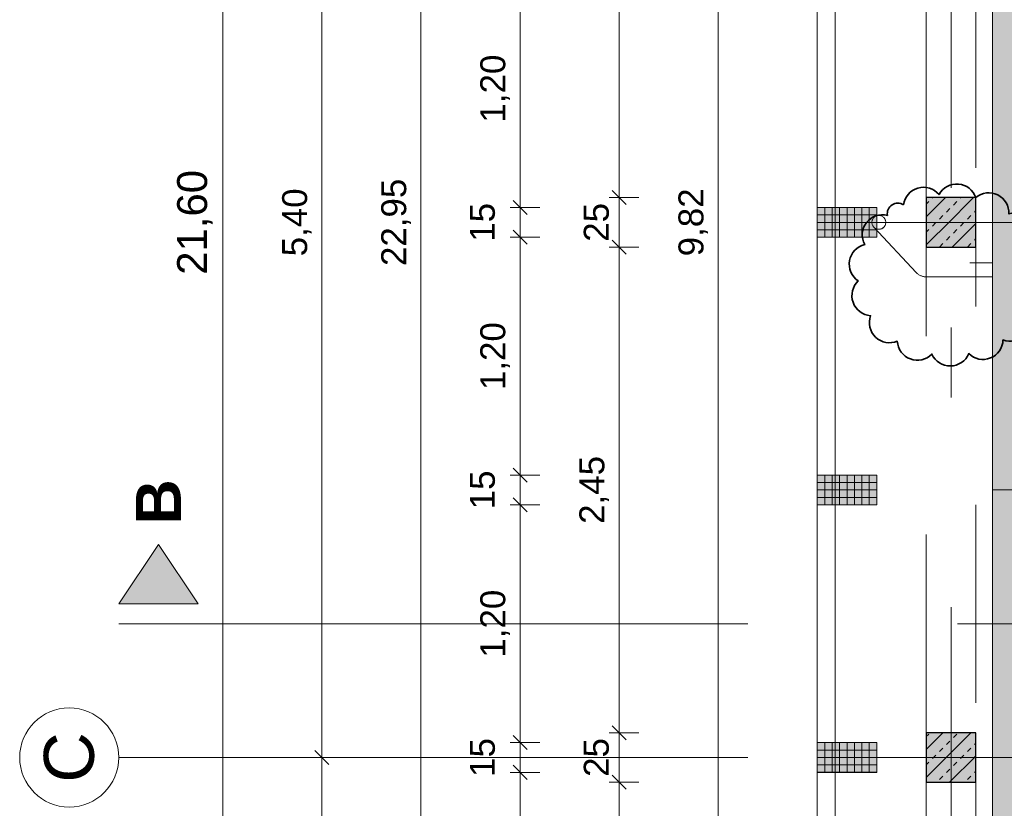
# Model space of a CAD drawing. Header units: metres. Extents: x -167 to 152, y -127 to 99.
# Tile 30 of 225: x -43.85 to -38.88, y -13.76 to -9.78. Entities that reach past the tile are written whole.
import ezdxf

# ---------------------------------------------------------------- set-up
doc = ezdxf.new("R2010")
doc.units = ezdxf.units.M
doc.header["$PDMODE"] = 1
doc.header["$PDSIZE"] = -2
for name, pattern in [('Achsen 01', [5.291531, 3.175, -1.058062, 0.352704, -0.705764]), ('gestrichelt - 01', [2, 1, -1]), ('ISO-07 Punktiert', [0.889, 0.127, -0.762]), ('Raster 01', [2, 1, -1]), ('VW-01 Strichlinie kurz', [2, 1, -1])]:
    doc.linetypes.add(name, pattern=pattern)
doc.layers.get('0').update_dxf_attribs({"lineweight": 25})
for name, color, linetype, lineweight, true_color in [('013_Beton und Stahlbetonarbeiten-000 Brüstung', 7, 'Continuous', 9, 0xa6a6a6), ('013_Beton und Stahlbetonarbeiten-000 Sichtbeton-333 Außenstütze', 5, 'Continuous', 5, 0x0000ff), ('013_Beton und Stahlbetonarbeiten-000 Sichtbeton-334 Außenwandöf', 5, 'Continuous', 5, 0x0000ff), ('014_Fassadenarbeiten-000 Aufsicht Betonfertigteile', 7, 'Continuous', 9, 0xc0c0c0), ('021_DA-Notentwässerung', 5, 'Continuous', 18, 0x0000ff), ('031_Metallbauarbeiten-330 Aufsicht Metallbauarbeiten', 7, 'Continuous', 9, 0xa6a6a6), ('031_Metallbauarbeiten-350 Metalldecke DS', 7, 'Continuous', 35, 0x666666), ('AV1-Achsen', 1, 'Achsen 01', 18, 0xff0000), ('AV1-Anmerkungen', 1, 'Continuous', 35, 0xff0000), ('AV1-Raster', 7, 'Raster 01', 9, 0xa6a6a6)]:
    doc.layers.add(name, color=color, linetype=linetype, lineweight=lineweight, true_color=true_color)
for name, color, linetype, lineweight in [('013_Beton und Stahlbetonarbeiten-000 Unterzüge', 7, 'ISO-07 Punktiert', 13), ('013_Beton und Stahlbetonarbeiten-330 Außenstützen', 7, 'Continuous', 25), ('014_Fassadenarbeiten-330 Betonfertigteile vertikal', 7, 'Continuous', 9), ('_1.35m (3D)', 7, 'Continuous', 9), ('_GRU (2D)', 7, 'Continuous', 9), ('_OG 1 (2D)', 7, 'Continuous', 9), ('_OG 1 - DS (2D)', 7, 'Continuous', 9), ('AV1-Schnitt Achsen', 7, 'Achsen 01', 18), ('Bemaßung-Bemaßung', 7, 'Continuous', 9)]:
    doc.layers.add(name, color=color, linetype=linetype, lineweight=lineweight)
doc.layers.get('0').freeze()
doc.styles.add('Arial', font='arial.ttf')
doc.styles.add('Arial (bold)', font='arialbd.ttf')
doc.dimstyles.new('COE 50', dxfattribs={"dimtxt": 126.090495, "dimasz": 0.001414, "dimexe": 0.001, "dimexo": 0.01, "dimgap": 0.001, "dimtad": 1, "dimdec": 3, "dimtxsty": 'Arial', "dimblk": 'VW_SLASH-4', "dimblk1": 'VW_SLASH-4', "dimblk2": 'VW_SLASH-4', "dimcen": 0, "dimadec": 3, "dimazin": 0, "dimtfac": 0.8, "dimtdec": 3, "dimtix": 1, "dimtmove": 0, "dimatfit": 0, "dimldrblk": 'VW_SLASH-3', "dimfxl": 0.002, "dimfxlon": 1, "dimfrac": 2, "dimtolj": 1, "dimarcsym": 0})
pattern_1 = [(45, (0, 0), (0.07071068, -0.07071068), [0.025, -0.025])]
pattern_2 = [(-135, (0.03106, -0.03313), (0.07071068, -0.07071068), [])]
pattern_3 = [(-90, (0, 0), (0.0375, 0), [])]
pattern_4 = [(0, (0, 0), (2e-18, -0.0375), [])]

# ---------------------------------------------------------------- blocks, each defined once
blk = doc.blocks.new('Group-2')
at = {"layer": 'AV1-Raster'}
for p, q in [((1.35, -10.8), (-40.5, -10.8)), ((1.35, -12.15), (-40.5, -12.15)), ((1.35, -13.5), (-40.5, -13.5))]:
    blk.add_line(p, q, dxfattribs=at)
blk = doc.blocks.new('1.35m (3D)')
at = {"layer": 'AV1-Raster', "color": 7}
blk.add_blockref('Group-2', (0, 0), dxfattribs=at)
blk = doc.blocks.new('OG 1 - DS (2D)')
at = {"layer": '031_Metallbauarbeiten-350 Metalldecke DS', "linetype": 'Continuous', "lineweight": 0, "transparency": 33554508}
blk.add_hatch(color=254, dxfattribs=at).paths.add_polyline_path([(-39.025, -7.975), (-39.025, -8.225), (-39.275, -8.225), (-39.275, -10.675), (-39.025, -10.675), (-39.025, -10.925), (-39.275, -10.925), (-39.275, -13.375), (-39.025, -13.375), (-39.025, -13.625), (-39.275, -13.625), (-39.275, -15.71), (-36.82, -15.71), (-36.82, -5.89), (-39.275, -5.89), (-39.275, -7.975)])
at = {"layer": '031_Metallbauarbeiten-350 Metalldecke DS', "flags": 128}
blk.add_lwpolyline([(-39.025, -7.975), (-39.025, -8.225), (-39.275, -8.225), (-39.275, -10.675), (-39.025, -10.675), (-39.025, -10.925), (-39.275, -10.925), (-39.275, -13.375), (-39.025, -13.375), (-39.025, -13.625), (-39.275, -13.625), (-39.275, -15.71), (-36.82, -15.71), (-36.82, -5.89), (-39.275, -5.89), (-39.275, -7.975)], close=True, dxfattribs=at)
blk = doc.blocks.new('VW_SLASH-4')
at = {"color": 0, "linetype": 'ByBlock', "lineweight": -2, "transparency": 16777216}
blk.add_line((0, 0), (-1, 0), dxfattribs=at)
at = {"color": 0, "linetype": 'Continuous', "lineweight": 15, "transparency": 16777216, "flags": 128}
blk.add_lwpolyline([(0.5, 0.5), (-0.5, -0.5)], dxfattribs=at)
blk = doc.blocks.new('*D424')
at = {"layer": 'Bemaßung-Bemaßung', "color": 0, "lineweight": -2}
for p, q in [((-42.725, 0), (-42.875, 0)), ((-42.825, -21.5293), (-42.825, -0.0707)), ((-42.725, -21.6), (-42.875, -21.6))]:
    blk.add_line(p, q, dxfattribs=at)
at = {"layer": 'Defpoints', "color": 0}
for p in [(-39.15, 0), (-42.825, 0), (-39.15, -21.6)]:
    blk.add_point(p, dxfattribs=at)
at = {"layer": 'Bemaßung-Bemaßung', "color": 0, "lineweight": -2, "xscale": 0.070693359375, "yscale": 0.070693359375, "zscale": 0.070693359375}
for p, rotation in [((-42.825, 0), 90), ((-42.825, -21.6), 270)]:
    blk.add_blockref('VW_SLASH-4', p, dxfattribs=dict(at, rotation=rotation))
at = {"layer": 'Bemaßung-Bemaßung', "color": 0, "insert": (-42.9659, -10.8), "char_height": 0.15131, "attachment_point": 5, "rotation": 90, "style": 'Arial'}
blk.add_mtext('\\A1;21,60', dxfattribs=at)
blk = doc.blocks.new('VW_SLASH-3')
at = {"color": 0, "linetype": 'ByBlock', "lineweight": -2, "transparency": 16777216}
blk.add_line((0, 0), (-1, 0), dxfattribs=at)
at = {"color": 0, "linetype": 'Continuous', "lineweight": 15, "transparency": 16777216, "flags": 128}
blk.add_lwpolyline([(0.5, 0.5), (-0.5, -0.5)], dxfattribs=at)
blk = doc.blocks.new('*D427')
at = {"layer": 'Bemaßung-Bemaßung', "color": 0, "lineweight": -2}
for p, q in [((-42.225, -8.1), (-42.375, -8.1)), ((-42.325, -13.4293), (-42.325, -8.1707)), ((-42.225, -13.5), (-42.375, -13.5))]:
    blk.add_line(p, q, dxfattribs=at)
at = {"layer": 'Defpoints', "color": 0}
for p in [(-42.325, -8.1), (-39.15, -8.1), (-39.15, -13.5)]:
    blk.add_point(p, dxfattribs=at)
at = {"layer": 'Bemaßung-Bemaßung', "color": 0, "lineweight": -2, "xscale": 0.070693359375, "yscale": 0.070693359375, "zscale": 0.070693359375}
for p, rotation in [((-42.325, -8.1), 90), ((-42.325, -13.5), 270)]:
    blk.add_blockref('VW_SLASH-4', p, dxfattribs=dict(at, rotation=rotation))
at = {"layer": 'Bemaßung-Bemaßung', "color": 0, "insert": (-42.4508, -10.8), "char_height": 0.12609, "attachment_point": 5, "rotation": 90, "style": 'Arial'}
blk.add_mtext('\\A1;5,40', dxfattribs=at)
blk = doc.blocks.new('*D428')
at = {"layer": 'Bemaßung-Bemaßung', "color": 0, "lineweight": -2}
for p, q in [((-42.225, -13.5), (-42.375, -13.5)), ((-42.325, -16.1293), (-42.325, -13.5707)), ((-42.225, -16.2), (-42.375, -16.2))]:
    blk.add_line(p, q, dxfattribs=at)
at = {"layer": 'Defpoints', "color": 0}
for p in [(-42.325, -13.5), (-39.15, -13.5), (-39.15, -16.2)]:
    blk.add_point(p, dxfattribs=at)
at = {"layer": 'Bemaßung-Bemaßung', "color": 0, "lineweight": -2, "xscale": 0.070693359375, "yscale": 0.070693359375, "zscale": 0.070693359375}
for p, rotation in [((-42.325, -13.5), 90), ((-42.325, -16.2), 270)]:
    blk.add_blockref('VW_SLASH-4', p, dxfattribs=dict(at, rotation=rotation))
at = {"layer": 'Bemaßung-Bemaßung', "color": 0, "insert": (-42.4508, -14.85), "char_height": 0.12609, "attachment_point": 5, "rotation": 90, "style": 'Arial'}
blk.add_mtext('\\A1;2,70', dxfattribs=at)
blk = doc.blocks.new('*D433')
at = {"layer": 'Bemaßung-Bemaßung', "color": 0, "lineweight": -2}
for p, q in [((-41.725, 0.675), (-41.875, 0.675)), ((-41.825, -22.2043), (-41.825, 0.6043)), ((-41.725, -22.275), (-41.875, -22.275))]:
    blk.add_line(p, q, dxfattribs=at)
at = {"layer": 'Defpoints', "color": 0}
for p in [(-41.825, 0.675), (-39.825, 0.675), (-39.825, -22.275)]:
    blk.add_point(p, dxfattribs=at)
at = {"layer": 'Bemaßung-Bemaßung', "color": 0, "lineweight": -2, "xscale": 0.070693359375, "yscale": 0.070693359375, "zscale": 0.070693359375}
for p, rotation in [((-41.825, 0.675), 90), ((-41.825, -22.275), 270)]:
    blk.add_blockref('VW_SLASH-4', p, dxfattribs=dict(at, rotation=rotation))
at = {"layer": 'Bemaßung-Bemaßung', "color": 0, "insert": (-41.9508, -10.8), "char_height": 0.12609, "attachment_point": 5, "rotation": 90, "style": 'Arial'}
blk.add_mtext('\\A1;22,95', dxfattribs=at)
blk = doc.blocks.new('*D547')
at = {"layer": 'Bemaßung-Bemaßung', "color": 0, "linetype": 'Continuous', "lineweight": -2}
for p, q in [((-41.225, -13.575), (-41.375, -13.575)), ((-41.325, -13.6457), (-41.325, -14.7043)), ((-41.225, -14.775), (-41.375, -14.775))]:
    blk.add_line(p, q, dxfattribs=at)
at = {"layer": 'Defpoints', "color": 0}
for p in [(-39.825, -13.575), (-41.325, -14.775), (-39.825, -14.775)]:
    blk.add_point(p, dxfattribs=at)
at = {"layer": 'Bemaßung-Bemaßung', "color": 0, "lineweight": -2, "xscale": 0.070693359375, "yscale": 0.070693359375, "zscale": 0.070693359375}
for p, rotation in [((-41.325, -13.575), 90), ((-41.325, -14.775), 270)]:
    blk.add_blockref('VW_SLASH-4', p, dxfattribs=dict(at, rotation=rotation))
at = {"layer": 'Bemaßung-Bemaßung', "color": 0, "insert": (-41.4508, -14.175), "char_height": 0.12609, "attachment_point": 5, "rotation": 90, "style": 'Arial'}
blk.add_mtext('\\A1;1,20', dxfattribs=at)
blk = doc.blocks.new('*D548')
at = {"layer": 'Bemaßung-Bemaßung', "color": 0, "linetype": 'Continuous', "lineweight": -2}
for p, q in [((-41.325, -13.3543), (-41.325, -13.2836)), ((-41.225, -13.425), (-41.375, -13.425)), ((-41.325, -13.425), (-41.325, -13.575)), ((-41.225, -13.575), (-41.375, -13.575)), ((-41.325, -13.6457), (-41.325, -13.7164))]:
    blk.add_line(p, q, dxfattribs=at)
at = {"layer": 'Defpoints', "color": 0}
for p in [(-39.825, -13.425), (-41.325, -13.575), (-39.825, -13.575)]:
    blk.add_point(p, dxfattribs=at)
at = {"layer": 'Bemaßung-Bemaßung', "color": 0, "lineweight": -2, "xscale": 0.070693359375, "yscale": 0.070693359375, "zscale": 0.070693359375}
for p, rotation in [((-41.325, -13.425), 270), ((-41.325, -13.575), 90)]:
    blk.add_blockref('VW_SLASH-4', p, dxfattribs=dict(at, rotation=rotation))
at = {"layer": 'Bemaßung-Bemaßung', "color": 0, "insert": (-41.5144, -13.5), "char_height": 0.12609, "attachment_point": 5, "rotation": 90, "style": 'Arial'}
blk.add_mtext('\\A1;15', dxfattribs=at)
blk = doc.blocks.new('*D549')
at = {"layer": 'Bemaßung-Bemaßung', "color": 0, "linetype": 'Continuous', "lineweight": -2}
for p, q in [((-41.225, -12.225), (-41.375, -12.225)), ((-41.325, -12.2957), (-41.325, -13.3543)), ((-41.225, -13.425), (-41.375, -13.425))]:
    blk.add_line(p, q, dxfattribs=at)
at = {"layer": 'Defpoints', "color": 0}
for p in [(-39.825, -12.225), (-41.325, -13.425), (-39.825, -13.425)]:
    blk.add_point(p, dxfattribs=at)
at = {"layer": 'Bemaßung-Bemaßung', "color": 0, "lineweight": -2, "xscale": 0.070693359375, "yscale": 0.070693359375, "zscale": 0.070693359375}
for p, rotation in [((-41.325, -12.225), 90), ((-41.325, -13.425), 270)]:
    blk.add_blockref('VW_SLASH-4', p, dxfattribs=dict(at, rotation=rotation))
at = {"layer": 'Bemaßung-Bemaßung', "color": 0, "insert": (-41.4508, -12.825), "char_height": 0.12609, "attachment_point": 5, "rotation": 90, "style": 'Arial'}
blk.add_mtext('\\A1;1,20', dxfattribs=at)
blk = doc.blocks.new('*D550')
at = {"layer": 'Bemaßung-Bemaßung', "color": 0, "linetype": 'Continuous', "lineweight": -2}
for p, q in [((-41.325, -12.0043), (-41.325, -11.9336)), ((-41.225, -12.075), (-41.375, -12.075)), ((-41.325, -12.075), (-41.325, -12.225)), ((-41.225, -12.225), (-41.375, -12.225)), ((-41.325, -12.2957), (-41.325, -12.3664))]:
    blk.add_line(p, q, dxfattribs=at)
at = {"layer": 'Defpoints', "color": 0}
for p in [(-39.825, -12.075), (-41.325, -12.225), (-39.825, -12.225)]:
    blk.add_point(p, dxfattribs=at)
at = {"layer": 'Bemaßung-Bemaßung', "color": 0, "lineweight": -2, "xscale": 0.070693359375, "yscale": 0.070693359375, "zscale": 0.070693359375}
for p, rotation in [((-41.325, -12.075), 270), ((-41.325, -12.225), 90)]:
    blk.add_blockref('VW_SLASH-4', p, dxfattribs=dict(at, rotation=rotation))
at = {"layer": 'Bemaßung-Bemaßung', "color": 0, "insert": (-41.5144, -12.15), "char_height": 0.12609, "attachment_point": 5, "rotation": 90, "style": 'Arial'}
blk.add_mtext('\\A1;15', dxfattribs=at)
blk = doc.blocks.new('*D551')
at = {"layer": 'Bemaßung-Bemaßung', "color": 0, "linetype": 'Continuous', "lineweight": -2}
for p, q in [((-41.225, -10.875), (-41.375, -10.875)), ((-41.325, -10.9457), (-41.325, -12.0043)), ((-41.225, -12.075), (-41.375, -12.075))]:
    blk.add_line(p, q, dxfattribs=at)
at = {"layer": 'Defpoints', "color": 0}
for p in [(-39.825, -10.875), (-41.325, -12.075), (-39.825, -12.075)]:
    blk.add_point(p, dxfattribs=at)
at = {"layer": 'Bemaßung-Bemaßung', "color": 0, "lineweight": -2, "xscale": 0.070693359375, "yscale": 0.070693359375, "zscale": 0.070693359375}
for p, rotation in [((-41.325, -10.875), 90), ((-41.325, -12.075), 270)]:
    blk.add_blockref('VW_SLASH-4', p, dxfattribs=dict(at, rotation=rotation))
at = {"layer": 'Bemaßung-Bemaßung', "color": 0, "insert": (-41.4508, -11.475), "char_height": 0.12609, "attachment_point": 5, "rotation": 90, "style": 'Arial'}
blk.add_mtext('\\A1;1,20', dxfattribs=at)
blk = doc.blocks.new('*D552')
at = {"layer": 'Bemaßung-Bemaßung', "color": 0, "linetype": 'Continuous', "lineweight": -2}
for p, q in [((-41.325, -10.6543), (-41.325, -10.5836)), ((-41.225, -10.725), (-41.375, -10.725)), ((-41.325, -10.725), (-41.325, -10.875)), ((-41.225, -10.875), (-41.375, -10.875)), ((-41.325, -10.9457), (-41.325, -11.0164))]:
    blk.add_line(p, q, dxfattribs=at)
at = {"layer": 'Defpoints', "color": 0}
for p in [(-39.825, -10.725), (-41.325, -10.875), (-39.825, -10.875)]:
    blk.add_point(p, dxfattribs=at)
at = {"layer": 'Bemaßung-Bemaßung', "color": 0, "lineweight": -2, "xscale": 0.070693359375, "yscale": 0.070693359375, "zscale": 0.070693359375}
for p, rotation in [((-41.325, -10.725), 270), ((-41.325, -10.875), 90)]:
    blk.add_blockref('VW_SLASH-4', p, dxfattribs=dict(at, rotation=rotation))
at = {"layer": 'Bemaßung-Bemaßung', "color": 0, "insert": (-41.5144, -10.8), "char_height": 0.12609, "attachment_point": 5, "rotation": 90, "style": 'Arial'}
blk.add_mtext('\\A1;15', dxfattribs=at)
blk = doc.blocks.new('*D553')
at = {"layer": 'Bemaßung-Bemaßung', "color": 0, "linetype": 'Continuous', "lineweight": -2}
for p, q in [((-41.225, -9.525), (-41.375, -9.525)), ((-41.325, -9.5957), (-41.325, -10.6543)), ((-41.225, -10.725), (-41.375, -10.725))]:
    blk.add_line(p, q, dxfattribs=at)
at = {"layer": 'Defpoints', "color": 0}
for p in [(-39.825, -9.525), (-41.325, -10.725), (-39.825, -10.725)]:
    blk.add_point(p, dxfattribs=at)
at = {"layer": 'Bemaßung-Bemaßung', "color": 0, "lineweight": -2, "xscale": 0.070693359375, "yscale": 0.070693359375, "zscale": 0.070693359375}
for p, rotation in [((-41.325, -9.525), 90), ((-41.325, -10.725), 270)]:
    blk.add_blockref('VW_SLASH-4', p, dxfattribs=dict(at, rotation=rotation))
at = {"layer": 'Bemaßung-Bemaßung', "color": 0, "insert": (-41.4508, -10.125), "char_height": 0.12609, "attachment_point": 5, "rotation": 90, "style": 'Arial'}
blk.add_mtext('\\A1;1,20', dxfattribs=at)
blk = doc.blocks.new('*D597')
at = {"layer": 'Bemaßung-Bemaßung', "color": 0, "linetype": 'Continuous', "lineweight": -2}
for p, q in [((-40.225, -5.89), (-40.375, -5.89)), ((-40.325, -5.9607), (-40.325, -15.6393)), ((-40.225, -15.71), (-40.375, -15.71))]:
    blk.add_line(p, q, dxfattribs=at)
at = {"layer": 'Defpoints', "color": 0}
for p in [(-36.65, -5.89), (-40.325, -15.71), (-36.65, -15.71)]:
    blk.add_point(p, dxfattribs=at)
at = {"layer": 'Bemaßung-Bemaßung', "color": 0, "lineweight": -2, "xscale": 0.070693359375, "yscale": 0.070693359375, "zscale": 0.070693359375}
for p, rotation in [((-40.325, -5.89), 90), ((-40.325, -15.71), 270)]:
    blk.add_blockref('VW_SLASH-4', p, dxfattribs=dict(at, rotation=rotation))
at = {"layer": 'Bemaßung-Bemaßung', "color": 0, "insert": (-40.4508, -10.8), "char_height": 0.12609, "attachment_point": 5, "rotation": 90, "style": 'Arial'}
blk.add_mtext('\\A1;9,82', dxfattribs=at)
blk = doc.blocks.new('*D644')
at = {"layer": 'Bemaßung-Bemaßung', "color": 0, "lineweight": -2}
for p, q in [((-40.725, -13.625), (-40.875, -13.625)), ((-40.825, -13.6957), (-40.825, -16.0043)), ((-40.725, -16.075), (-40.875, -16.075))]:
    blk.add_line(p, q, dxfattribs=at)
at = {"layer": 'Defpoints', "color": 0}
for p in [(-39.275, -13.625), (-40.825, -16.075), (-39.275, -16.075)]:
    blk.add_point(p, dxfattribs=at)
at = {"layer": 'Bemaßung-Bemaßung', "color": 0, "lineweight": -2, "xscale": 0.070693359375, "yscale": 0.070693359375, "zscale": 0.070693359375}
for p, rotation in [((-40.825, -13.625), 90), ((-40.825, -16.075), 270)]:
    blk.add_blockref('VW_SLASH-4', p, dxfattribs=dict(at, rotation=rotation))
at = {"layer": 'Bemaßung-Bemaßung', "color": 0, "insert": (-40.9508, -14.85), "char_height": 0.12609, "attachment_point": 5, "rotation": 90, "style": 'Arial'}
blk.add_mtext('\\A1;2,45', dxfattribs=at)
blk = doc.blocks.new('*D645')
at = {"layer": 'Bemaßung-Bemaßung', "color": 0, "lineweight": -2}
for p, q in [((-40.825, -13.3043), (-40.825, -13.2336)), ((-40.725, -13.375), (-40.875, -13.375)), ((-40.825, -13.375), (-40.825, -13.625)), ((-40.725, -13.625), (-40.875, -13.625)), ((-40.825, -13.6957), (-40.825, -13.7664))]:
    blk.add_line(p, q, dxfattribs=at)
at = {"layer": 'Defpoints', "color": 0}
for p in [(-39.275, -13.375), (-40.825, -13.625), (-39.275, -13.625)]:
    blk.add_point(p, dxfattribs=at)
at = {"layer": 'Bemaßung-Bemaßung', "color": 0, "lineweight": -2, "xscale": 0.070693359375, "yscale": 0.070693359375, "zscale": 0.070693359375}
for p, rotation in [((-40.825, -13.375), 270), ((-40.825, -13.625), 90)]:
    blk.add_blockref('VW_SLASH-4', p, dxfattribs=dict(at, rotation=rotation))
at = {"layer": 'Bemaßung-Bemaßung', "color": 0, "insert": (-40.9394, -13.5), "char_height": 0.12609, "attachment_point": 5, "rotation": 90, "style": 'Arial'}
blk.add_mtext('\\A1;25', dxfattribs=at)
blk = doc.blocks.new('*D646')
at = {"layer": 'Bemaßung-Bemaßung', "color": 0, "lineweight": -2}
for p, q in [((-40.725, -10.925), (-40.875, -10.925)), ((-40.825, -10.9957), (-40.825, -13.3043)), ((-40.725, -13.375), (-40.875, -13.375))]:
    blk.add_line(p, q, dxfattribs=at)
at = {"layer": 'Defpoints', "color": 0}
for p in [(-39.275, -10.925), (-40.825, -13.375), (-39.275, -13.375)]:
    blk.add_point(p, dxfattribs=at)
at = {"layer": 'Bemaßung-Bemaßung', "color": 0, "lineweight": -2, "xscale": 0.070693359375, "yscale": 0.070693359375, "zscale": 0.070693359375}
for p, rotation in [((-40.825, -10.925), 90), ((-40.825, -13.375), 270)]:
    blk.add_blockref('VW_SLASH-4', p, dxfattribs=dict(at, rotation=rotation))
at = {"layer": 'Bemaßung-Bemaßung', "color": 0, "insert": (-40.9508, -12.15), "char_height": 0.12609, "attachment_point": 5, "rotation": 90, "style": 'Arial'}
blk.add_mtext('\\A1;2,45', dxfattribs=at)
blk = doc.blocks.new('*D647')
at = {"layer": 'Bemaßung-Bemaßung', "color": 0, "lineweight": -2}
for p, q in [((-40.825, -10.6043), (-40.825, -10.5336)), ((-40.725, -10.675), (-40.875, -10.675)), ((-40.825, -10.675), (-40.825, -10.925)), ((-40.725, -10.925), (-40.875, -10.925)), ((-40.825, -10.9957), (-40.825, -11.0664))]:
    blk.add_line(p, q, dxfattribs=at)
at = {"layer": 'Defpoints', "color": 0}
for p in [(-39.275, -10.675), (-40.825, -10.925), (-39.275, -10.925)]:
    blk.add_point(p, dxfattribs=at)
at = {"layer": 'Bemaßung-Bemaßung', "color": 0, "lineweight": -2, "xscale": 0.070693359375, "yscale": 0.070693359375, "zscale": 0.070693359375}
for p, rotation in [((-40.825, -10.675), 270), ((-40.825, -10.925), 90)]:
    blk.add_blockref('VW_SLASH-4', p, dxfattribs=dict(at, rotation=rotation))
at = {"layer": 'Bemaßung-Bemaßung', "color": 0, "insert": (-40.9394, -10.8), "char_height": 0.12609, "attachment_point": 5, "rotation": 90, "style": 'Arial'}
blk.add_mtext('\\A1;25', dxfattribs=at)
blk = doc.blocks.new('*D648')
at = {"layer": 'Bemaßung-Bemaßung', "color": 0, "lineweight": -2}
for p, q in [((-40.725, -8.225), (-40.875, -8.225)), ((-40.825, -8.2957), (-40.825, -10.6043)), ((-40.725, -10.675), (-40.875, -10.675))]:
    blk.add_line(p, q, dxfattribs=at)
at = {"layer": 'Defpoints', "color": 0}
for p in [(-39.275, -8.225), (-40.825, -10.675), (-39.275, -10.675)]:
    blk.add_point(p, dxfattribs=at)
at = {"layer": 'Bemaßung-Bemaßung', "color": 0, "lineweight": -2, "xscale": 0.070693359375, "yscale": 0.070693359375, "zscale": 0.070693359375}
for p, rotation in [((-40.825, -8.225), 90), ((-40.825, -10.675), 270)]:
    blk.add_blockref('VW_SLASH-4', p, dxfattribs=dict(at, rotation=rotation))
at = {"layer": 'Bemaßung-Bemaßung', "color": 0, "insert": (-40.9508, -9.45), "char_height": 0.12609, "attachment_point": 5, "rotation": 90, "style": 'Arial'}
blk.add_mtext('\\A1;2,45', dxfattribs=at)
blk = doc.blocks.new('Group-658')
at = {"layer": '021_DA-Notentwässerung', "linetype": 'gestrichelt - 01', "flags": 128}
blk.add_lwpolyline([(-39.4879, -10.7772, -0.97965), (-39.54, -10.8239), (-39.54, -10.8239), (-39.3261, -11.0528, 0.207751), (-39.275, -11.075), (-38.94, -11.075), (-38.94, -11.005), (-39.275, -11.005)], format="xyb", close=True, dxfattribs=at)
at = {"layer": '021_DA-Notentwässerung', "linetype": 'gestrichelt - 01'}
blk.add_circle((-39.5144, -10.8), 0.035, dxfattribs=at)
blk = doc.blocks.new('Revision Cloud Object-2')
at = {"layer": 'AV1-Anmerkungen', "color": 165, "lineweight": 35, "transparency": 33554687, "flags": 128}
blk.add_lwpolyline([(-0.2298, 0.3529, -0.298217), (-0.1574, 0.4374, -0.298217), (-0.0509, 0.4049, -0.298217), (0.0469, 0.458, -0.298217), (0.1347, 0.3896, -0.298217), (0.2451, 0.4032, -0.298217), (0.3018, 0.3074, -0.298217), (0.4082, 0.2746, -0.298217), (0.4206, 0.164, -0.298217), (0.4994, 0.0854, -0.298217), (0.4589, -0.0183, -0.298217), (0.4889, -0.1255, -0.298217), (0.4027, -0.1959, -0.298217), (0.3807, -0.305, -0.298217), (0.2719, -0.3284, -0.298217), (0.2082, -0.4197, -0.298217), (0.0991, -0.3979, -0.298217), (0.0067, -0.46, -0.298217), (-0.0871, -0.4002, -0.298217), (-0.1957, -0.4246, -0.298217), (-0.2615, -0.3349, -0.298217), (-0.371, -0.3146, -0.298217), (-0.3962, -0.2062, -0.298217), (-0.4847, -0.1387, -0.298217), (-0.4582, -0.0306, -0.298217), (-0.5022, 0.0716, -0.298217), (-0.426, 0.1528, -0.298217), (-0.4168, 0.2637, -0.298217), (-0.3114, 0.2996, -0.298217), (-0.288, 0.353, -0.298217), (-0.2298, 0.3529)], format="xyb", close=True, dxfattribs=at)
blk = doc.blocks.new('Group-751')
at = {"layer": 'AV1-Achsen'}
blk.add_line((-39.15, -26.5), (-39.15, 4.9), dxfattribs=at)
blk = doc.blocks.new('Group-755')
at = {"layer": 'AV1-Achsen'}
blk.add_line((-43.35, -13.5), (4.2, -13.5), dxfattribs=at)
at = {"layer": 'AV1-Achsen', "linetype": 'Continuous'}
blk.add_circle((-43.6, -13.5), 0.25, dxfattribs=at)
at = {"layer": 'AV1-Achsen', "insert": (-43.6, -13.5), "char_height": 0.2522, "attachment_point": 5, "rotation": 90, "line_spacing_factor": 0.969122, "style": 'Arial'}
blk.add_mtext('C', dxfattribs=at)
blk = doc.blocks.new('Group-760')
at = {"layer": 'AV1-Schnitt Achsen', "linetype": 'Continuous', "lineweight": 0}
blk.add_hatch(color=7, dxfattribs=at).paths.add_polyline_path([(-42.95, -12.725), (-43.35, -12.725), (-43.15, -12.425)])
at = {"layer": 'AV1-Schnitt Achsen'}
blk.add_line((-43.35, -12.825), (4.2, -12.825), dxfattribs=at)
at = {"layer": 'AV1-Schnitt Achsen', "linetype": 'Continuous', "flags": 128}
blk.add_lwpolyline([(-42.95, -12.725), (-43.35, -12.725), (-43.15, -12.425)], close=True, dxfattribs=at)
at = {"layer": 'AV1-Schnitt Achsen', "insert": (-43.15, -12.325), "char_height": 0.227, "attachment_point": 4, "rotation": 90, "line_spacing_factor": 0.969122, "style": 'Arial (bold)'}
blk.add_mtext('B', dxfattribs=at)
blk = doc.blocks.new('GRU (2D)')
at = {"layer": 'AV1-Achsen', "color": 7}
for name in ['Group-751', 'Group-755']:
    blk.add_blockref(name, (0, 0), dxfattribs=at)
at = {"layer": 'AV1-Schnitt Achsen', "color": 7}
blk.add_blockref('Group-760', (0, 0), dxfattribs=at)
blk = doc.blocks.new('OG 1 (2D)')
at = {"layer": '014_Fassadenarbeiten-000 Aufsicht Betonfertigteile', "flags": 128}
blk.add_lwpolyline([(-39.455, 0.305), (-39.455, -21.905), (-39.825, -22.275), (-39.825, 0.675)], close=True, dxfattribs=at)
at = {"layer": 'Bemaßung-Bemaßung'}
dim = blk.add_linear_dim(base=(-41.825, 0.675), p1=(-39.825, -22.275), p2=(-39.825, 0.675), angle=270, text='22,95', dimstyle='COE 50', override={"dimtxt": 0.12609, "dimasz": 0.070693, "dimexe": 0.05, "dimgap": 0.05, "dimpost": '<>', "dimtxsty": 'Arial', "dimtmove": 2, "dimfxl": 0.1}, dxfattribs=at)
dim.commit()
dim.dimension.update_dxf_attribs({"geometry": '*D433', "text_midpoint": (-41.9508, -10.8)})
at = {"layer": 'Bemaßung-Bemaßung', "linetype": 'Continuous'}
for base, p1, p2, text, override, picture, middle in [((-41.325, -10.725), (-39.825, -9.525), (-39.825, -10.725), '1,20', {"dimtxt": 0.12609, "dimasz": 0.070693, "dimexe": 0.05, "dimgap": 0.05, "dimpost": '<>', "dimtxsty": 'Arial', "dimtmove": 2, "dimfxl": 0.1}, '*D553', (-41.4508, -10.125)), ((-41.325, -10.875), (-39.825, -10.725), (-39.825, -10.875), '15', {"dimtxt": 0.12609, "dimasz": 0.070693, "dimexe": 0.05, "dimgap": 0.05, "dimpost": '<>', "dimtxsty": 'Arial', "dimtix": 0, "dimtmove": 2, "dimfxl": 0.1}, '*D552', (-41.5144, -10.8)), ((-41.325, -12.075), (-39.825, -10.875), (-39.825, -12.075), '1,20', {"dimtxt": 0.12609, "dimasz": 0.070693, "dimexe": 0.05, "dimgap": 0.05, "dimpost": '<>', "dimtxsty": 'Arial', "dimtmove": 2, "dimfxl": 0.1}, '*D551', (-41.4508, -11.475)), ((-41.325, -12.225), (-39.825, -12.075), (-39.825, -12.225), '15', {"dimtxt": 0.12609, "dimasz": 0.070693, "dimexe": 0.05, "dimgap": 0.05, "dimpost": '<>', "dimtxsty": 'Arial', "dimtix": 0, "dimtmove": 2, "dimfxl": 0.1}, '*D550', (-41.5144, -12.15)), ((-41.325, -13.425), (-39.825, -12.225), (-39.825, -13.425), '1,20', {"dimtxt": 0.12609, "dimasz": 0.070693, "dimexe": 0.05, "dimgap": 0.05, "dimpost": '<>', "dimtxsty": 'Arial', "dimtmove": 2, "dimfxl": 0.1}, '*D549', (-41.4508, -12.825)), ((-41.325, -13.575), (-39.825, -13.425), (-39.825, -13.575), '15', {"dimtxt": 0.12609, "dimasz": 0.070693, "dimexe": 0.05, "dimgap": 0.05, "dimpost": '<>', "dimtxsty": 'Arial', "dimtix": 0, "dimtmove": 2, "dimfxl": 0.1}, '*D548', (-41.5144, -13.5)), ((-41.325, -14.775), (-39.825, -13.575), (-39.825, -14.775), '1,20', {"dimtxt": 0.12609, "dimasz": 0.070693, "dimexe": 0.05, "dimgap": 0.05, "dimpost": '<>', "dimtxsty": 'Arial', "dimtmove": 2, "dimfxl": 0.1}, '*D547', (-41.4508, -14.175))]:
    dim = blk.add_linear_dim(base=base, p1=p1, p2=p2, angle=270, text=text, dimstyle='COE 50', override=override, dxfattribs=at)
    dim.commit()
    dim.dimension.update_dxf_attribs({"geometry": picture, "text_midpoint": middle})
at = {"color": 255}
for points in [[(-39.275, -10.675), (-39.275, -8.225), (-39.025, -8.225), (-39.025, -10.675)], [(-39.275, -13.375), (-39.275, -10.925), (-39.025, -10.925), (-39.025, -13.375)], [(-39.275, -16.075), (-39.275, -13.625), (-39.025, -13.625), (-39.025, -16.075)]]:
    blk.add_wipeout(points, dxfattribs=at).dxf.layer = '013_Beton und Stahlbetonarbeiten-000 Brüstung'
at = {"layer": '013_Beton und Stahlbetonarbeiten-000 Brüstung', "flags": 128}
for points in [[(-39.275, -10.675), (-39.275, -8.225), (-39.025, -8.225), (-39.025, -10.675)], [(-39.275, -13.375), (-39.275, -10.925), (-39.025, -10.925), (-39.025, -13.375)], [(-39.275, -16.075), (-39.275, -13.625), (-39.025, -13.625), (-39.025, -16.075)]]:
    blk.add_lwpolyline(points, close=True, dxfattribs=at)
at = {"color": 255}
blk.add_wipeout([(-38.94, -13.5), (-39.735, -13.5), (-39.735, -16.125), (-39.525, -16.125), (-39.525, -15.815), (-38.94, -15.815)], dxfattribs=at).dxf.layer = '031_Metallbauarbeiten-330 Aufsicht Metallbauarbeiten'
at = {"layer": '013_Beton und Stahlbetonarbeiten-000 Sichtbeton-334 Außenwandöf', "color": 30}
blk.add_solid([(-39.225, -13.575), (-39.075, -13.575), (-39.275, -13.625), (-39.025, -13.625)], dxfattribs=at)
at = {"layer": '013_Beton und Stahlbetonarbeiten-000 Unterzüge', "linetype": 'VW-01 Strichlinie kurz', "flags": 128}
blk.add_lwpolyline([(-39.275, -16.075), (-39.275, -13.625), (-39.025, -13.625), (-39.025, -16.075)], close=True, dxfattribs=at)
at = {"layer": '031_Metallbauarbeiten-330 Aufsicht Metallbauarbeiten', "flags": 128}
blk.add_lwpolyline([(-38.94, -13.5), (-39.735, -13.5), (-39.735, -16.125), (-39.525, -16.125), (-39.525, -15.815), (-38.94, -15.815)], close=True, dxfattribs=at)
at = {"layer": 'Bemaßung-Bemaßung'}
dim = blk.add_linear_dim(base=(-40.825, -16.075), p1=(-39.275, -13.625), p2=(-39.275, -16.075), angle=270, text='2,45', dimstyle='COE 50', override={"dimtxt": 0.12609, "dimasz": 0.070693, "dimexe": 0.05, "dimgap": 0.05, "dimpost": '<>', "dimtxsty": 'Arial', "dimtmove": 2, "dimfxl": 0.1}, dxfattribs=at)
dim.commit()
dim.dimension.update_dxf_attribs({"geometry": '*D644', "text_midpoint": (-40.9508, -14.85)})
at = {"color": 255}
blk.add_wipeout([(-38.94, -10.8), (-39.735, -10.8), (-39.735, -13.5), (-38.94, -13.5)], dxfattribs=at).dxf.layer = '031_Metallbauarbeiten-330 Aufsicht Metallbauarbeiten'
at = {"layer": '013_Beton und Stahlbetonarbeiten-330 Außenstützen', "linetype": 'Continuous', "lineweight": 0, "true_color": 0xc0c0c0}
blk.add_hatch(color=9, dxfattribs=at).paths.add_polyline_path([(-39.025, -13.375), (-39.275, -13.375), (-39.275, -13.625), (-39.025, -13.625)])
at = {"layer": '013_Beton und Stahlbetonarbeiten-330 Außenstützen', "linetype": 'Continuous', "lineweight": 13}
h = blk.add_hatch(dxfattribs=at)
h.set_pattern_fill('Stahlbeton', color=251, style=0, pattern_type=2)
h.set_pattern_definition(pattern_1)
h.paths.add_polyline_path([(-39.025, -13.375), (-39.275, -13.375), (-39.275, -13.625), (-39.025, -13.625)])
h = blk.add_hatch(dxfattribs=at)
h.set_pattern_fill('Stahlbeton-1', color=251, style=0, pattern_type=2)
h.set_pattern_definition(pattern_2)
h.paths.add_polyline_path([(-39.025, -13.375), (-39.275, -13.375), (-39.275, -13.625), (-39.025, -13.625)])
at = {"layer": '014_Fassadenarbeiten-330 Betonfertigteile vertikal', "linetype": 'Continuous', "lineweight": 0}
for points in [[(-39.525, -12.225), (-39.525, -12.075), (-39.825, -12.075), (-39.825, -12.225)], [(-39.525, -13.575), (-39.525, -13.425), (-39.825, -13.425), (-39.825, -13.575)]]:
    blk.add_hatch(color=9, dxfattribs=at).paths.add_polyline_path(points)
at = {"layer": '014_Fassadenarbeiten-330 Betonfertigteile vertikal', "linetype": 'Continuous', "lineweight": 9}
h = blk.add_hatch(dxfattribs=at)
h.set_pattern_fill('Stahlbetonfertigteil', color=8, style=0, pattern_type=2)
h.set_pattern_definition(pattern_3)
h.paths.add_polyline_path([(-39.525, -12.225), (-39.525, -12.075), (-39.825, -12.075), (-39.825, -12.225)])
at = {"layer": '014_Fassadenarbeiten-330 Betonfertigteile vertikal', "linetype": 'Continuous', "lineweight": 13}
h = blk.add_hatch(dxfattribs=at)
h.set_pattern_fill('Stahlbetonfertigteil-1', color=8, style=0, pattern_type=2)
h.set_pattern_definition(pattern_4)
h.paths.add_polyline_path([(-39.525, -12.225), (-39.525, -12.075), (-39.825, -12.075), (-39.825, -12.225)])
at = {"layer": '014_Fassadenarbeiten-330 Betonfertigteile vertikal', "linetype": 'Continuous', "lineweight": 9}
h = blk.add_hatch(dxfattribs=at)
h.set_pattern_fill('Stahlbetonfertigteil', color=8, style=0, pattern_type=2)
h.set_pattern_definition(pattern_3)
h.paths.add_polyline_path([(-39.525, -13.575), (-39.525, -13.425), (-39.825, -13.425), (-39.825, -13.575)])
at = {"layer": '014_Fassadenarbeiten-330 Betonfertigteile vertikal', "linetype": 'Continuous', "lineweight": 13}
h = blk.add_hatch(dxfattribs=at)
h.set_pattern_fill('Stahlbetonfertigteil-1', color=8, style=0, pattern_type=2)
h.set_pattern_definition(pattern_4)
h.paths.add_polyline_path([(-39.525, -13.575), (-39.525, -13.425), (-39.825, -13.425), (-39.825, -13.575)])
at = {"layer": '013_Beton und Stahlbetonarbeiten-000 Sichtbeton-333 Außenstütze', "color": 30}
for points in [[(-39.275, -13.375), (-39.275, -13.625), (-39.225, -13.425), (-39.225, -13.575)], [(-39.025, -13.375), (-39.025, -13.625), (-39.075, -13.425), (-39.075, -13.575)]]:
    blk.add_solid(points, dxfattribs=at)
at = {"layer": '013_Beton und Stahlbetonarbeiten-000 Sichtbeton-334 Außenwandöf', "color": 30}
for points in [[(-39.225, -10.875), (-39.075, -10.875), (-39.275, -10.925), (-39.025, -10.925)], [(-39.275, -13.375), (-39.025, -13.375), (-39.225, -13.425), (-39.075, -13.425)]]:
    blk.add_solid(points, dxfattribs=at)
at = {"layer": '013_Beton und Stahlbetonarbeiten-000 Unterzüge', "linetype": 'VW-01 Strichlinie kurz', "flags": 128}
blk.add_lwpolyline([(-39.275, -13.375), (-39.275, -10.925), (-39.025, -10.925), (-39.025, -13.375)], close=True, dxfattribs=at)
at = {"layer": '013_Beton und Stahlbetonarbeiten-330 Außenstützen', "flags": 128}
blk.add_lwpolyline([(-39.025, -13.375), (-39.275, -13.375), (-39.275, -13.625), (-39.025, -13.625)], close=True, dxfattribs=at)
at = {"layer": '014_Fassadenarbeiten-330 Betonfertigteile vertikal', "flags": 128}
for points in [[(-39.525, -12.225), (-39.525, -12.075), (-39.825, -12.075), (-39.825, -12.225)], [(-39.525, -13.575), (-39.525, -13.425), (-39.825, -13.425), (-39.825, -13.575)]]:
    blk.add_lwpolyline(points, close=True, dxfattribs=at)
at = {"layer": '031_Metallbauarbeiten-330 Aufsicht Metallbauarbeiten', "flags": 128}
blk.add_lwpolyline([(-38.94, -10.8), (-39.735, -10.8), (-39.735, -13.5), (-38.94, -13.5)], close=True, dxfattribs=at)
at = {"layer": 'Bemaßung-Bemaßung'}
for base, p1, p2, text, picture, middle in [((-40.825, -13.375), (-39.275, -10.925), (-39.275, -13.375), '2,45', '*D646', (-40.9508, -12.15)), ((-40.825, -13.625), (-39.275, -13.375), (-39.275, -13.625), '25', '*D645', (-40.9394, -13.5))]:
    dim = blk.add_linear_dim(base=base, p1=p1, p2=p2, angle=270, text=text, dimstyle='COE 50', override={"dimtxt": 0.12609, "dimasz": 0.070693, "dimexe": 0.05, "dimgap": 0.05, "dimpost": '<>', "dimtxsty": 'Arial', "dimtmove": 2, "dimfxl": 0.1}, dxfattribs=at)
    dim.commit()
    dim.dimension.update_dxf_attribs({"geometry": picture, "text_midpoint": middle})
at = {"layer": 'Bemaßung-Bemaßung', "color": 1}
dim = blk.add_linear_dim(base=(-42.325, -13.5), p1=(-39.15, -16.2), p2=(-39.15, -13.5), angle=270, text='2,70', dimstyle='COE 50', override={"dimtxt": 0.12609, "dimasz": 0.070693, "dimexe": 0.05, "dimgap": 0.05, "dimpost": '<>', "dimtxsty": 'Arial', "dimtmove": 2, "dimfxl": 0.1}, dxfattribs=at)
dim.commit()
dim.dimension.update_dxf_attribs({"geometry": '*D428', "text_midpoint": (-42.4508, -14.85)})
at = {"color": 255}
blk.add_wipeout([(-38.94, -8.1), (-39.735, -8.1), (-39.735, -10.8), (-38.94, -10.8)], dxfattribs=at).dxf.layer = '031_Metallbauarbeiten-330 Aufsicht Metallbauarbeiten'
at = {"layer": '013_Beton und Stahlbetonarbeiten-330 Außenstützen', "linetype": 'Continuous', "lineweight": 0, "true_color": 0xc0c0c0}
blk.add_hatch(color=9, dxfattribs=at).paths.add_polyline_path([(-39.025, -10.675), (-39.275, -10.675), (-39.275, -10.925), (-39.025, -10.925)])
at = {"layer": '013_Beton und Stahlbetonarbeiten-330 Außenstützen', "linetype": 'Continuous', "lineweight": 13}
h = blk.add_hatch(dxfattribs=at)
h.set_pattern_fill('Stahlbeton', color=251, style=0, pattern_type=2)
h.set_pattern_definition(pattern_1)
h.paths.add_polyline_path([(-39.025, -10.675), (-39.275, -10.675), (-39.275, -10.925), (-39.025, -10.925)])
h = blk.add_hatch(dxfattribs=at)
h.set_pattern_fill('Stahlbeton-1', color=251, style=0, pattern_type=2)
h.set_pattern_definition(pattern_2)
h.paths.add_polyline_path([(-39.025, -10.675), (-39.275, -10.675), (-39.275, -10.925), (-39.025, -10.925)])
at = {"layer": '014_Fassadenarbeiten-330 Betonfertigteile vertikal', "linetype": 'Continuous', "lineweight": 0}
blk.add_hatch(color=9, dxfattribs=at).paths.add_polyline_path([(-39.525, -10.875), (-39.525, -10.725), (-39.825, -10.725), (-39.825, -10.875)])
at = {"layer": '014_Fassadenarbeiten-330 Betonfertigteile vertikal', "linetype": 'Continuous', "lineweight": 9}
h = blk.add_hatch(dxfattribs=at)
h.set_pattern_fill('Stahlbetonfertigteil', color=8, style=0, pattern_type=2)
h.set_pattern_definition(pattern_3)
h.paths.add_polyline_path([(-39.525, -10.875), (-39.525, -10.725), (-39.825, -10.725), (-39.825, -10.875)])
at = {"layer": '014_Fassadenarbeiten-330 Betonfertigteile vertikal', "linetype": 'Continuous', "lineweight": 13}
h = blk.add_hatch(dxfattribs=at)
h.set_pattern_fill('Stahlbetonfertigteil-1', color=8, style=0, pattern_type=2)
h.set_pattern_definition(pattern_4)
h.paths.add_polyline_path([(-39.525, -10.875), (-39.525, -10.725), (-39.825, -10.725), (-39.825, -10.875)])
at = {"layer": '013_Beton und Stahlbetonarbeiten-000 Sichtbeton-333 Außenstütze', "color": 30}
for points in [[(-39.275, -10.675), (-39.275, -10.925), (-39.225, -10.725), (-39.225, -10.875)], [(-39.025, -10.675), (-39.025, -10.925), (-39.075, -10.725), (-39.075, -10.875)]]:
    blk.add_solid(points, dxfattribs=at)
at = {"layer": '013_Beton und Stahlbetonarbeiten-000 Sichtbeton-334 Außenwandöf', "color": 30}
blk.add_solid([(-39.275, -10.675), (-39.025, -10.675), (-39.225, -10.725), (-39.075, -10.725)], dxfattribs=at)
at = {"layer": '013_Beton und Stahlbetonarbeiten-000 Unterzüge', "linetype": 'VW-01 Strichlinie kurz', "flags": 128}
blk.add_lwpolyline([(-39.275, -10.675), (-39.275, -8.225), (-39.025, -8.225), (-39.025, -10.675)], close=True, dxfattribs=at)
at = {"layer": '013_Beton und Stahlbetonarbeiten-330 Außenstützen', "flags": 128}
blk.add_lwpolyline([(-39.025, -10.675), (-39.275, -10.675), (-39.275, -10.925), (-39.025, -10.925)], close=True, dxfattribs=at)
at = {"layer": '014_Fassadenarbeiten-330 Betonfertigteile vertikal', "flags": 128}
blk.add_lwpolyline([(-39.525, -10.875), (-39.525, -10.725), (-39.825, -10.725), (-39.825, -10.875)], close=True, dxfattribs=at)
at = {"layer": '031_Metallbauarbeiten-330 Aufsicht Metallbauarbeiten', "flags": 128}
blk.add_lwpolyline([(-38.94, -8.1), (-39.735, -8.1), (-39.735, -10.8), (-38.94, -10.8)], close=True, dxfattribs=at)
at = {"layer": '021_DA-Notentwässerung'}
blk.add_blockref('Group-658', (0, 0), dxfattribs=at)
at = {"layer": 'AV1-Anmerkungen', "color": 165}
blk.add_blockref('Revision Cloud Object-2', (-39.1597, -11.0646), dxfattribs=at)
at = {"layer": 'Bemaßung-Bemaßung', "color": 1}
for base, p1, p2, text, override, picture, middle in [((-42.825, 0), (-39.15, -21.6), (-39.15, 0), '21,60', {"dimtxt": 0.151309, "dimasz": 0.070693, "dimexe": 0.05, "dimgap": 0.05, "dimpost": '<>', "dimtxsty": 'Arial', "dimtmove": 2, "dimfxl": 0.1}, '*D424', (-42.9659, -10.8)), ((-42.325, -8.1), (-39.15, -13.5), (-39.15, -8.1), '5,40', {"dimtxt": 0.12609, "dimasz": 0.070693, "dimexe": 0.05, "dimgap": 0.05, "dimpost": '<>', "dimtxsty": 'Arial', "dimtmove": 2, "dimfxl": 0.1}, '*D427', (-42.4508, -10.8))]:
    dim = blk.add_linear_dim(base=base, p1=p1, p2=p2, angle=270, text=text, dimstyle='COE 50', override=override, dxfattribs=at)
    dim.commit()
    dim.dimension.update_dxf_attribs({"geometry": picture, "text_midpoint": middle})
at = {"layer": 'Bemaßung-Bemaßung', "linetype": 'Continuous'}
dim = blk.add_linear_dim(base=(-40.325, -15.71), p1=(-36.65, -5.89), p2=(-36.65, -15.71), angle=270, text='9,82', dimstyle='COE 50', override={"dimtxt": 0.12609, "dimasz": 0.070693, "dimexe": 0.05, "dimgap": 0.05, "dimpost": '<>', "dimtxsty": 'Arial', "dimtmove": 2, "dimfxl": 0.1}, dxfattribs=at)
dim.commit()
dim.dimension.update_dxf_attribs({"geometry": '*D597', "text_midpoint": (-40.4508, -10.8)})
at = {"layer": 'Bemaßung-Bemaßung'}
for base, p1, p2, text, picture, middle in [((-40.825, -10.675), (-39.275, -8.225), (-39.275, -10.675), '2,45', '*D648', (-40.9508, -9.45)), ((-40.825, -10.925), (-39.275, -10.675), (-39.275, -10.925), '25', '*D647', (-40.9394, -10.8))]:
    dim = blk.add_linear_dim(base=base, p1=p1, p2=p2, angle=270, text=text, dimstyle='COE 50', override={"dimtxt": 0.12609, "dimasz": 0.070693, "dimexe": 0.05, "dimgap": 0.05, "dimpost": '<>', "dimtxsty": 'Arial', "dimtmove": 2, "dimfxl": 0.1}, dxfattribs=at)
    dim.commit()
    dim.dimension.update_dxf_attribs({"geometry": picture, "text_midpoint": middle})

msp = doc.modelspace()

# ---------------------------------------------------------------- block references
at = {"layer": '_1.35m (3D)'}
msp.add_blockref('1.35m (3D)', (0, 0), dxfattribs=at)

# ---------------------------------------------------------------- next in the draw order: block references
at = {"layer": '_OG 1 - DS (2D)'}
msp.add_blockref('OG 1 - DS (2D)', (0, 0), dxfattribs=at)

# ---------------------------------------------------------------- next in the draw order: block references
at = {"layer": '_OG 1 (2D)'}
msp.add_blockref('OG 1 (2D)', (0, 0), dxfattribs=at)

# ---------------------------------------------------------------- next in the draw order: block references
at = {"layer": '_GRU (2D)'}
msp.add_blockref('GRU (2D)', (0, 0), dxfattribs=at)

doc.saveas('drawing.dxf')
